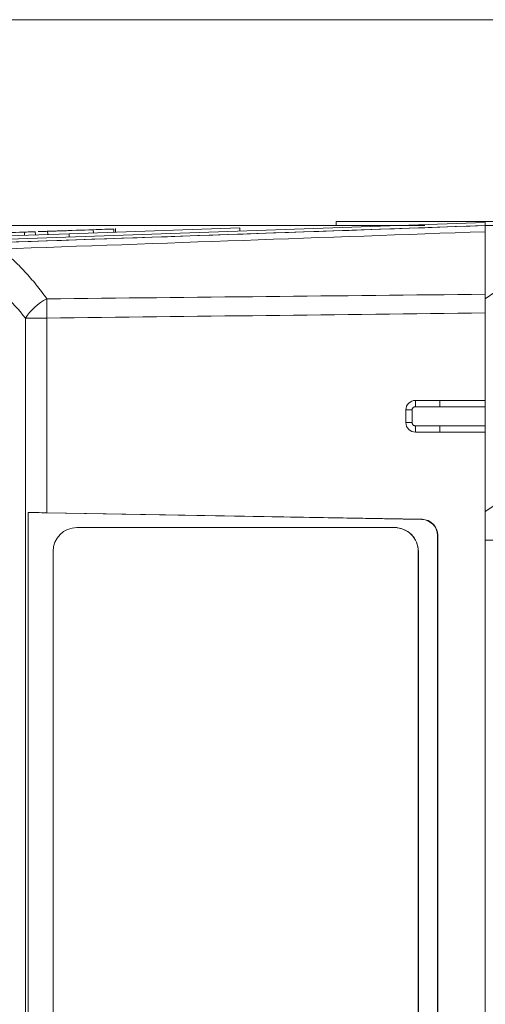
# Model space of a CAD drawing. Header units: millimetres. Extents: x 4 to 836, y 5 to 589.
# Tile 64 of 88: x 504 to 518, y 478 to 509. Entities that reach past the tile are written whole.
import ezdxf

# ---------------------------------------------------------------- set-up
doc = ezdxf.new("R2010")
doc.units = ezdxf.units.MM
doc.layers.add('1', color=7, linetype='Continuous', true_color=0xffffff)
doc.styles.add('ideas_simplex', font='simplex.shx')
doc.dimstyles.get("Standard").update_dxf_attribs({"dimtxt": 0.18, "dimasz": 0.18, "dimexe": 0.18, "dimexo": 0.0625, "dimgap": 0.09, "dimtad": 0, "dimtih": 1, "dimtoh": 1, "dimdec": 4, "dimzin": 0, "dimdsep": 46, "dimtxsty": 'Standard', "dimcen": 0.09, "dimadec": 0, "dimazin": 0, "dimtfac": 1, "dimtdec": 4, "dimtofl": 0, "dimtmove": 0, "dimatfit": 3, "dimfxl": 1, "dimtolj": 1, "dimtzin": 0, "dimarcsym": 0})

# ---------------------------------------------------------------- blocks, each defined once
blk = doc.blocks.new('_U0')
at = {"layer": '1', "color": 152, "lineweight": 13}
for p, q in [((516.44594, 502.73849), (453.486481, 502.73849)), ((516.44594, 448.73849), (453.486481, 448.73849))]:
    blk.add_line(p, q, dxfattribs=at)
at = {"layer": '1', "color": 27, "lineweight": 13}
blk.add_line((455.486481, 448.73849), (455.486481, 502.73849), dxfattribs=at)
at = {"layer": '1', "color": 87, "lineweight": 25}
for p, q in [((453.986481, 482.84099), (448.361481, 482.84099)), ((448.361481, 482.84099), (448.361481, 481.34099)), ((453.986481, 481.34099), (453.986481, 482.84099)), ((448.361481, 470.13599), (448.361481, 468.63599)), ((453.986481, 468.63599), (453.986481, 470.13599)), ((448.361481, 468.63599), (453.986481, 468.63599))]:
    blk.add_line(p, q, dxfattribs=at)
at = {"layer": '1', "color": 27, "lineweight": 18}
for points in [[(455.486481, 502.73849), (456.015461, 499.738492), (454.9575, 499.738488)], [(455.486481, 448.73849), (454.9575, 451.738488), (456.015461, 451.738492)]]:
    blk.add_solid(points, dxfattribs=at)
at = {"layer": '1', "color": 87, "linetype": 'Continuous', "lineweight": 25, "char_height": 3, "attachment_point": 7, "rotation": 90, "line_spacing_factor": 1.204819, "style": 'ideas_simplex'}
for s, insert in [('\\W1.2097;2.13', (453.832981, 470.08349)), ('\\W1.0362;54', (446.520481, 473.05349))]:
    blk.add_mtext(s, dxfattribs=dict(at, insert=insert))

msp = doc.modelspace()

# ---------------------------------------------------------------- linework, layer by layer
at = {"layer": '1', "color": 251, "linetype": 'Continuous', "lineweight": 18}
msp.add_line((548.508, 509.215), (473.28, 509.215), dxfattribs=at)
at = {"layer": '1', "color": 18, "linetype": 'Continuous', "lineweight": 18}
for p, q in [((503.352, 502.315), (518.342, 502.838)), ((518.346, 502.738), (518.342, 502.838)), ((503.355, 502.215), (518.346, 502.738))]:
    msp.add_line(p, q, dxfattribs=at)
at = {"layer": '1', "color": 252, "linetype": 'Continuous', "lineweight": 18}
for p, q in [((513.646, 502.863), (513.646, 502.738)), ((513.646, 502.863), (523.646, 502.863)), ((513.646, 502.738), (515.481, 502.738)), ((518.342, 502.738), (518.946, 502.738)), ((518.346, 500.577), (518.346, 502.546)), ((518.346, 500.438), (518.646, 500.638)), ((518.346, 499.988), (518.346, 497.238)), ((516.146, 497.238), (516.914, 497.238)), ((516.914, 497.238), (518.346, 497.238)), ((518.346, 497.238), (518.346, 497.038)), ((515.846, 496.538), (515.846, 496.938)), ((518.346, 497.038), (518.346, 496.438)), ((518.346, 496.438), (518.346, 496.238)), ((516.914, 496.238), (516.146, 496.238)), ((516.914, 496.238), (516.914, 496.238)), ((518.346, 496.238), (516.914, 496.238)), ((518.346, 496.238), (518.346, 455.238)), ((518.346, 493.738), (518.646, 493.938)), ((503.951, 457.77), (503.951, 493.707)), ((503.951, 493.707), (516.349, 493.49)), ((516.356, 493.497), (504.544, 493.703)), ((505.49, 493.238), (515.484, 493.238)), ((515.484, 493.238), (515.491, 493.238)), ((516.84, 492.991), (516.84, 458.486)), ((516.847, 458.479), (516.847, 492.998)), ((504.74, 458.988), (504.74, 492.488)), ((516.233, 492.488), (516.233, 458.988)), ((516.24, 492.488), (516.24, 458.988))]:
    msp.add_line(p, q, dxfattribs=at)
at = {"layer": '1', "color": 7, "linetype": 'Continuous', "lineweight": 18}
for p, q in [((489.796, 501.942), (505.244, 502.481)), ((505.244, 502.481), (510.614, 502.669)), ((505.244, 502.481), (505.247, 502.381)), ((510.614, 502.669), (510.618, 502.569))]:
    msp.add_line(p, q, dxfattribs=at)
at = {"layer": '1', "color": 5, "linetype": 'Continuous', "lineweight": 13}
for p, q in [((503.838, 502.532), (503.841, 502.432)), ((506.652, 502.63), (506.656, 502.53))]:
    msp.add_line(p, q, dxfattribs=at)
at = {"layer": '1', "color": 5, "linetype": 'Continuous', "lineweight": 18}
for p, q in [((504.182, 502.444), (504.178, 502.556)), ((504.566, 502.57), (504.57, 502.458)), ((506.004, 502.608), (506.008, 502.508)), ((506.705, 502.532), (506.701, 502.645))]:
    msp.add_line(p, q, dxfattribs=at)
at = {"layer": '1', "color": 252, "linetype": 'Continuous', "lineweight": 13}
for p, q in [((504.544, 499.828), (503.872, 499.828)), ((503.872, 451.649), (503.872, 499.828)), ((504.544, 499.828), (504.544, 493.703)), ((516.145, 497.04), (516.146, 497.238)), ((516.914, 497.038), (516.914, 497.238)), ((516.042, 496.938), (515.846, 496.938)), ((516.042, 496.938), (516.042, 496.538)), ((518.346, 497.038), (516.914, 497.038)), ((516.042, 496.538), (515.846, 496.538)), ((516.145, 496.437), (516.146, 496.238)), ((516.914, 496.438), (518.346, 496.438)), ((516.914, 496.438), (516.914, 496.238)), ((516.349, 493.49), (516.356, 493.497)), ((516.847, 492.998), (516.84, 492.991)), ((518.646, 492.838), (518.346, 492.838)), ((516.24, 492.488), (516.233, 492.488))]:
    msp.add_line(p, q, dxfattribs=at)
at = {"layer": '1', "color": 252, "linetype": 'Continuous', "lineweight": 18}
for centre, start, end in [((516.146, 496.938), 90, 180), ((516.146, 496.538), 180, 270)]:
    msp.add_arc(centre, 0.3, start, end, dxfattribs=at)
at = {"layer": '1', "color": 252, "linetype": 'Continuous', "lineweight": 13}
for centre, major_axis, ratio, start_param, end_param in [((498.11, 495.238), (7.367, 0), 0.99939, 0.672925, 0.94511), ((504.579, 499.828), (-0.782, -0.624), 0.529088, 4.35424, 5.298143), ((504.579, 499.828), (0.012, -1), 0.034897, 4.060942, 4.711977)]:
    msp.add_ellipse(centre, major_axis=major_axis, ratio=ratio, start_param=start_param, end_param=end_param, dxfattribs=at)
at = {"layer": '1', "color": 252, "linetype": 'Continuous', "lineweight": 18}
for centre, major_axis, ratio, start_param, end_param in [((504.579, 493.668), (1, -0.019), 0.034915, 1.606356, 2.249654), ((516.339, 492.99), (0.428, 0.26), 0.997308, 5.738019, 7.288937), ((516.346, 492.997), (0.428, 0.26), 0.997308, 5.738019, 7.288937), ((505.49, 492.488), (0, -0.75), 0.999391, 3.141593, 4.712389), ((515.484, 492.488), (0, -0.75), 0.999391, 1.570796, 3.141593), ((515.491, 492.488), (0, 0.75), 0.999391, 4.712389, 6.283185)]:
    msp.add_ellipse(centre, major_axis=major_axis, ratio=ratio, start_param=start_param, end_param=end_param, dxfattribs=at)
msp.add_open_spline([(503.097, 502.206), (508.18, 502.383), (513.263, 502.561), (518.346, 502.738)], degree=3, dxfattribs=at)
at = {"layer": '1', "color": 252, "linetype": 'Continuous', "lineweight": 13}
for points in [[(518.346, 502.546), (513.263, 502.364), (508.18, 502.182), (503.097, 502)], [(504.544, 500.434), (509.145, 500.482), (513.745, 500.53), (518.346, 500.577)], [(518.346, 499.988), (513.745, 499.935), (509.145, 499.882), (504.544, 499.828)], [(516.914, 497.038), (516.658, 497.038), (516.401, 497.039), (516.145, 497.04)], [(516.145, 496.437), (516.401, 496.438), (516.658, 496.438), (516.914, 496.438)]]:
    msp.add_open_spline(points, degree=3, dxfattribs=at)
at = {"layer": '1', "color": 5, "linetype": 'Continuous', "lineweight": 18}
msp.add_open_spline([(503.838, 502.532), (503.413, 502.517), (503.195, 502.51), (503.194, 502.51)], degree=3, dxfattribs=at)
for points, knots in [([(504.178, 502.544), (504.18, 502.544), (504.164, 502.543), (504.131, 502.542), (504.106, 502.541), (504.081, 502.541), (504.056, 502.54), (503.996, 502.538), (503.923, 502.535), (503.838, 502.532)], [0, 0, 0, 0, 0.246711, 0.246711, 0.246711, 0.478033, 0.478033, 0.478033, 1, 1, 1, 1]), ([(505.294, 502.583), (505.293, 502.583), (505.275, 502.582), (505.24, 502.581), (505.215, 502.58), (505.19, 502.579), (505.164, 502.578), (505.092, 502.576), (505.016, 502.573), (504.957, 502.571), (504.713, 502.563), (504.496, 502.555), (504.27, 502.547)], [0, 0, 0, 0, 0.096904, 0.096904, 0.096904, 0.175532, 0.175532, 0.175532, 0.361056, 0.361056, 0.361056, 1, 1, 1, 1]), ([(506.004, 502.608), (505.649, 502.595), (505.293, 502.583), (504.937, 502.57), (504.871, 502.568), (504.797, 502.566), (504.73, 502.563), (504.692, 502.562), (504.655, 502.561), (504.617, 502.559), (504.583, 502.558), (504.566, 502.557), (504.567, 502.557)], [0, 0, 0, 0, 0.745956, 0.745956, 0.745956, 0.861864, 0.861864, 0.861864, 0.940656, 0.940656, 0.940656, 1, 1, 1, 1]), ([(506.652, 502.63), (506.626, 502.629), (506.601, 502.629), (506.575, 502.628), (506.509, 502.625), (506.435, 502.623), (506.369, 502.62), (506.247, 502.616), (506.126, 502.612), (506.004, 502.608)], [0, 0, 0, 0, 0.127562, 0.127562, 0.127562, 0.401794, 0.401794, 0.401794, 1, 1, 1, 1])]:
    msp.add_open_spline(points, degree=3, knots=knots, dxfattribs=at)
at = {"layer": '1', "color": 252, "linetype": 'Continuous', "lineweight": 18}
for points in [[(518.346, 502.738), (518.346, 502.738), (518.346, 502.73), (518.346, 502.706), (518.346, 502.673), (518.346, 502.632), (518.346, 502.577), (518.346, 502.546)], [(518.346, 500.577), (518.346, 500.534), (518.346, 500.445), (518.346, 500.348), (518.346, 500.247), (518.346, 500.145), (518.346, 500.041), (518.346, 499.988)]]:
    msp.add_open_spline(points, degree=3, knots=[0, 0, 0, 0, 0.25, 0.5, 0.5, 0.75, 1, 1, 1, 1], dxfattribs=at)
at = {"layer": '1', "color": 252, "linetype": 'Continuous', "lineweight": 13}
for points, knots in [([(503.097, 502), (503.228, 501.892), (503.357, 501.779), (503.609, 501.542), (503.732, 501.418), (503.974, 501.158), (504.092, 501.021), (504.323, 500.736), (504.435, 500.588), (504.544, 500.434)], [0, 0, 0, 0, 0.25, 0.25, 0.5, 0.5, 0.75, 0.75, 1, 1, 1, 1]), ([(516.145, 497.04), (516.138, 497.04), (516.132, 497.04), (516.119, 497.037), (516.112, 497.035), (516.1, 497.03), (516.094, 497.027), (516.083, 497.02), (516.077, 497.015), (516.068, 497.006), (516.064, 497.001), (516.056, 496.99), (516.053, 496.984), (516.048, 496.972), (516.046, 496.965), (516.043, 496.952), (516.042, 496.945), (516.042, 496.938)], [0, 0, 0, 0, 0.125, 0.125, 0.25, 0.25, 0.375, 0.375, 0.5, 0.5, 0.625, 0.625, 0.75, 0.75, 0.875, 0.875, 1, 1, 1, 1]), ([(516.042, 496.538), (516.042, 496.532), (516.043, 496.525), (516.046, 496.512), (516.048, 496.506), (516.053, 496.493), (516.056, 496.487), (516.063, 496.476), (516.068, 496.471), (516.077, 496.462), (516.082, 496.457), (516.094, 496.45), (516.1, 496.447), (516.112, 496.442), (516.118, 496.44), (516.132, 496.437), (516.138, 496.437), (516.145, 496.437)], [0, 0, 0, 0, 0.125, 0.125, 0.25, 0.25, 0.375, 0.375, 0.5, 0.5, 0.625, 0.625, 0.75, 0.75, 0.875, 0.875, 1, 1, 1, 1])]:
    msp.add_open_spline(points, degree=3, knots=knots, dxfattribs=at)

# ---------------------------------------------------------------- dimensions: what is measured, and where the dimension line sits
at = {"layer": '1', "color": 87, "linetype": 'Continuous', "lineweight": 25}
dim = msp.add_linear_dim(base=(455.486, 448.738), p1=(524.128, 502.738), p2=(527.046, 448.738), angle=90, text='<>\\P[\\C87;\\H3.00;\\Fsimplex.shx;2.13\\Fsimplex.shx;\\H3.00;\\C87; ]', dimstyle='Standard', override={"dimtxt": 3, "dimasz": 3, "dimexe": 2, "dimexo": 2.5, "dimgap": 1.5, "dimtad": 1, "dimtih": 0, "dimtoh": 0, "dimdec": 2, "dimlfac": 1, "dimzin": 8, "dimdsep": 44, "dimlunit": 2, "dimtxsty": 'ideas_simplex', "dimsah": 1, "dimse1": 0, "dimse2": 0, "dimsd1": 0, "dimsd2": 0, "dimclrd": 27, "dimclre": 152, "dimclrt": 87, "dimtol": 0, "dimtm": -0.1, "dimtfac": 0.5, "dimtdec": 2, "dimtofl": 1, "dimtmove": 0, "dimtzin": 8, "dimlwd": 13, "dimlwe": 13}, dxfattribs=at)
dim.commit()
dim.dimension.update_dxf_attribs({"geometry": '_U0', "text_midpoint": (455.486, 475.738), "dimtype": 160})

doc.saveas('drawing.dxf')
